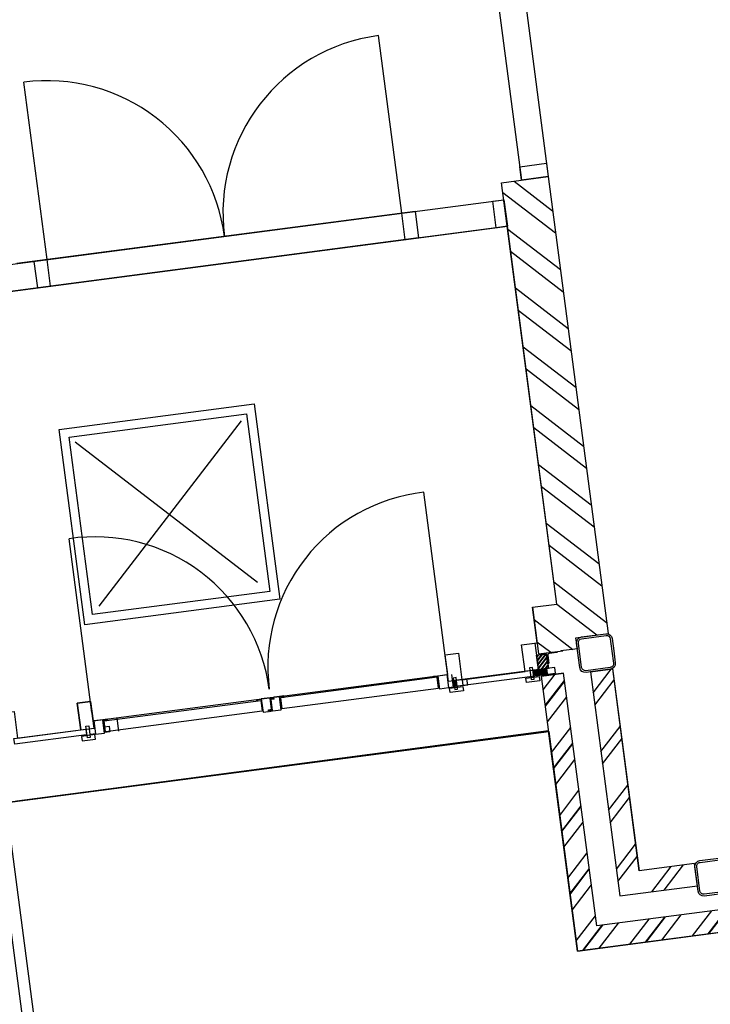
# Model space of a CAD drawing. Header units: metres. Extents: x 118052 to 118564, y 454784 to 455719.
# Tile 17 of 160: x 118266.54 to 118269.63, y 455179.23 to 455183.62. Entities that reach past the tile are written whole.
import ezdxf

# ---------------------------------------------------------------- set-up
doc = ezdxf.new("R2010")
doc.units = ezdxf.units.M
doc.header["$LTSCALE"] = 0.5
doc.header["$PDMODE"] = 3
doc.header["$PDSIZE"] = 0.25
for name, color, linetype in [('_gebouwen', 7, 'Continuous'), ('_ob10', 7, 'Continuous'), ('Koningsstal VIEUWPORT', 254, 'Continuous'), ('ZU_N_-_DX1AMA--_maatvoering_BGRN_18_^200~-_-----', 7, 'Continuous'), ('ZU_N_D_EB00--F-METSELWERK~-_-----', 7, 'Continuous')]:
    doc.layers.add(name, color=color, linetype=linetype)
doc.styles.add('TAUW-ISOCP', font='tcb_isocp.shx')
doc.dimstyles.new('tzu18-dot_^200', dxfattribs={"dimscale": 200, "dimtxt": 1.8, "dimasz": 3, "dimexe": 2, "dimexo": 0, "dimgap": 0.5, "dimtad": 1, "dimdec": 0, "dimzin": 0, "dimdsep": 46, "dimtxsty": 'TAUW-ISOCP', "dimblk": 'DOTSMALL', "dimcen": 2, "dimdle": 1.5, "dimclre": 8, "dimadec": 0, "dimazin": 0, "dimtp": 1, "dimtm": 1, "dimtfac": 1, "dimtix": 1, "dimtmove": 1, "dimatfit": 3, "dimldrblk": 'DOTSMALL', "dimfxl": 1, "dimtvp": 0.5, "dimtolj": 1, "dimtzin": 0, "dimlwd": -1, "dimlwe": 5, "dimarcsym": 0})

# ---------------------------------------------------------------- blocks, each defined once
blk = doc.blocks.new('A$C06DD79C7')
at = {"layer": 'ZU_N_D_EB00--F-METSELWERK~-_-----'}
h = blk.add_hatch(dxfattribs=at)
h.set_pattern_fill('10300013,O', color=256, scale=100000, angle=180)
h.set_pattern_definition([(315, (509.9999999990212, -10594.9999999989), (141.4213562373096, 141.4213562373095), []), (315, (580.7099999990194, -10594.9999999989), (141.4213562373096, 141.4213562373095), [])])
h.paths.add_polyline_path([(-110.00000000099, -11029.9999999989), (-10.00000000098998, -11029.9999999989), (-10.00000000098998, -10259.9999999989), (1129.99999999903, -10259.99999999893), (1129.99999999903, -10159.9999999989), (-110.00000000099, -10159.9999999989)])
h = blk.add_hatch(dxfattribs=at)
h.set_pattern_fill('ANSI31', color=256, scale=50, angle=225, style=0)
h.set_pattern_definition([(90, (-23790.72489607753, -14054.84376213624), (-6.249999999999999, 4.011182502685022e-15), [])])
h.paths.add_polyline_path([(1137.68430124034, -10130.01687430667), (1137.68430124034, -10188.04445100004), (1159.999999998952, -10188.04445100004), (1159.999999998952, -10130.01687430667)])
h = blk.add_hatch(dxfattribs=at)
h.set_pattern_fill('ANSI31', color=256, scale=100, angle=89.99999999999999, style=0)
h.set_pattern_definition([(315, (-23800.46973383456, -14054.84376213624), (8.838834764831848, 8.838834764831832), [])])
h.paths.add_polyline_path([(1226.066798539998, -10149.9999999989), (1226.066798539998, -10194.99999999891), (1159.999999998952, -10194.99999999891), (1159.999999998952, -10149.9999999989)])
h = blk.add_hatch(dxfattribs=at)
h.set_pattern_fill('T,_O', color=256, scale=60, angle=-1.272221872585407e-14)
h.set_pattern_definition([(44.99999999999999, (2284.999999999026, -10319.99999999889), (-132.5825214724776, 132.5825214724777), [])])
h.paths.add_polyline_path([(3339.999999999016, -10479.99999999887), (3339.999999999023, -10269.9999999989), (1439.99999999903, -10269.9999999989), (1439.99999999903, -10159.9999999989), (1229.99999999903, -10159.9999999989), (1229.99999999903, -10269.9999999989), (1229.99999999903, -10334.99999999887), (1279.999999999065, -10334.99999999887), (1279.999999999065, -10479.99999999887)])
h = blk.add_hatch(dxfattribs=at)
h.set_pattern_fill('T,_O', color=256, scale=60, angle=89.99999999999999)
h.set_pattern_definition([(135, (614.9999999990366, -10554.99999999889), (-132.5825214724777, -132.5825214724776), [])])
h.paths.add_polyline_path([(109.9999999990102, -10729.9999999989), (209.9999999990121, -10729.9999999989), (209.9999999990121, -10479.99999999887), (1119.999999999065, -10479.99999999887), (1119.999999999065, -10379.99999999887), (109.9999999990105, -10379.99999999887)])
for p, q in [((879.9999999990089, -7739.999999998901), (879.9999999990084, -10159.9999999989)), ((3143.341648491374, -7739.999999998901), (3143.341648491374, -10269.99999999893)), ((3263.341648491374, -7739.999999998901), (3263.341648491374, -10269.99999999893)), ((1159.999999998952, -7799.999999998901), (1159.999999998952, -8084.999999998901)), ((1159.999999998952, -8084.999999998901), (1279.999999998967, -8084.999999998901)), ((1279.999999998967, -8084.999999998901), (1279.999999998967, -8144.999999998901)), ((3143.341648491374, -9869.430740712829), (3143.341648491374, -8072.77238920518)), ((3263.341648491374, -9869.430740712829), (3263.341648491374, -8072.77238920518)), ((1279.999999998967, -8144.999999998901), (1191.731668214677, -8144.999999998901)), ((1191.731668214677, -8144.999999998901), (1191.731668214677, -9744.999999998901)), ((1229.99999999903, -8144.999999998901), (2013.341648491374, -8144.999999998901)), ((2439.361759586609, -8227.62587276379), (1711.633100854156, -8955.35453149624)), ((3263.341648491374, -8209.430740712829), (4063.341648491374, -8209.430740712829)), ((1131.731668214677, -8253.174018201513), (1189.731668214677, -8253.174018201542)), ((2436.098638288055, -8976.402973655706), (1696.791924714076, -8237.096260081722)), ((1186.731668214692, -8885.926378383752), (1186.731668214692, -8883.926378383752)), ((1186.731668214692, -8883.926378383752), (1191.731668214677, -8883.926378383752)), ((1189.731668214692, -8885.926378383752), (1186.731668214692, -8885.926378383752)), ((1189.731668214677, -8903.926378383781), (1189.731668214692, -8885.926378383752)), ((1191.731668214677, -8883.926378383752), (1191.731668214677, -8903.926378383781)), ((1191.731668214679, -8903.926378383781), (1131.731668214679, -8903.926378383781)), ((1131.731668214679, -8903.926378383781), (1131.731668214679, -8928.926378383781)), ((1131.731668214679, -8928.926378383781), (1139.731668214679, -8928.926378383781)), ((1133.731668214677, -8946.073621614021), (1133.731668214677, -8935.067341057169)), ((1139.731668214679, -8928.926378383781), (1139.731668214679, -8943.926378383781)), ((1191.731668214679, -8943.926378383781), (1191.731668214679, -8903.926378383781)), ((1183.731668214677, -8946.073621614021), (1133.731668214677, -8946.073621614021)), ((1139.731668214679, -8943.926378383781), (1189.731668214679, -8943.926378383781)), ((1183.731668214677, -8960.48375094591), (1183.731668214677, -8946.073621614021)), ((1183.731668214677, -8960.48375094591), (1191.731668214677, -8960.48375094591)), ((1189.731668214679, -8954.932658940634), (1186.731668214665, -8954.932658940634)), ((1186.731668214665, -8954.932658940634), (1186.731668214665, -8956.932658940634)), ((1186.731668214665, -8956.932658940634), (1191.731668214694, -8956.932658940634)), ((1189.731668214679, -8943.926378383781), (1189.731668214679, -8954.932658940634)), ((1191.731668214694, -8956.932658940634), (1191.731668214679, -8943.926378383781)), ((3143.341648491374, -9869.430740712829), (3143.341648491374, -8949.430740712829)), ((3263.341648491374, -9869.430740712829), (3263.341648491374, -8949.430740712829)), ((1131.731668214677, -9763.756061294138), (1189.731668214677, -9763.756061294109)), ((1191.731668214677, -9744.999999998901), (1279.999999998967, -9744.999999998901)), ((1229.99999999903, -9744.999999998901), (2013.341648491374, -9744.999999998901)), ((1279.999999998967, -9744.999999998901), (1279.999999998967, -9804.999999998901)), ((1279.999999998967, -9804.999999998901), (1159.999999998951, -9804.999999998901)), ((1159.999999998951, -9804.999999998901), (1159.999999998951, -10089.9999999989)), ((3263.341648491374, -9809.430740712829), (4063.341648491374, -9809.430740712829)), ((1159.999999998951, -10089.9999999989), (1279.999999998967, -10089.9999999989)), ((1279.999999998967, -10089.9999999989), (1279.999999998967, -10159.9999999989)), ((-110.00000000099, -11029.9999999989), (-110.00000000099, -10159.9999999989)), ((-110.00000000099, -10159.9999999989), (1129.999999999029, -10159.9999999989)), ((1129.99999999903, -10159.9999999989), (1129.999999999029, -10259.99999999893)), ((1129.99999999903, -10259.99999999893), (1129.99999999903, -10159.9999999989)), ((1229.99999999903, -10159.9999999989), (1229.99999999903, -10269.9999999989)), ((1439.99999999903, -10159.9999999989), (1229.99999999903, -10159.9999999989)), ((1439.99999999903, -10159.9999999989), (1439.99999999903, -10269.9999999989)), ((-10.00000000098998, -10259.9999999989), (1129.99999999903, -10259.99999999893)), ((-10.00000000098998, -11029.9999999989), (-10.00000000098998, -10259.9999999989)), ((-10.00000000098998, -10259.9999999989), (-10.00000000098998, -10259.9999999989)), ((1229.99999999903, -10334.99999999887), (1229.99999999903, -10259.99999999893)), ((1439.99999999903, -10269.9999999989), (3339.999999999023, -10269.9999999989)), ((3339.999999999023, -10269.9999999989), (3339.999999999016, -10479.99999999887)), ((1229.99999999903, -10334.99999999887), (1279.999999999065, -10334.99999999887)), ((1279.999999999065, -10334.99999999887), (1279.999999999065, -10479.99999999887)), ((1279.999999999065, -10334.99999999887), (1279.999999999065, -10334.99999999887)), ((1119.999999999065, -10379.99999999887), (109.9999999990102, -10379.99999999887)), ((109.9999999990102, -10379.99999999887), (109.9999999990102, -10729.9999999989)), ((1119.999999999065, -10379.99999999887), (109.9999999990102, -10379.99999999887)), ((109.9999999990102, -10379.99999999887), (109.9999999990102, -10729.9999999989)), ((1119.999999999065, -10379.99999999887), (1119.999999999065, -10479.99999999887)), ((1119.999999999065, -10479.99999999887), (1119.999999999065, -10379.99999999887)), ((5059.999999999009, -10359.9999999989), (3339.999999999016, -10359.9999999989)), ((1122.087121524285, -10479.99999999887), (209.9999999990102, -10479.99999999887)), ((209.9999999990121, -10729.9999999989), (209.9999999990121, -10479.99999999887)), ((209.9999999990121, -10729.9999999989), (209.9999999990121, -10479.99999999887)), ((209.9999999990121, -10479.99999999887), (1119.999999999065, -10479.99999999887)), ((3339.999999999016, -10479.99999999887), (1279.999999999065, -10479.99999999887)), ((5059.999999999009, -10479.9999999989), (3339.999999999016, -10479.99999999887)), ((109.9999999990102, -10729.9999999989), (209.9999999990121, -10729.9999999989)), ((109.9999999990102, -10729.9999999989), (209.9999999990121, -10729.9999999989))]:
    blk.add_line(p, q, dxfattribs=at)
at = {"layer": 'ZU_N_D_EB00--F-METSELWERK~-_-----', "flags": 128}
for points in [[(3143.341648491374, -10269.9999999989), (3143.341648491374, -10219.99999999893), (3143.341648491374, -7739.999999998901), (1279.999999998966, -7739.999999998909), (1279.999999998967, -7799.999999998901), (1159.999999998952, -7799.999999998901), (1159.999999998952, -8084.999999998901), (1279.999999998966, -8084.999999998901), (1279.999999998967, -8144.999999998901), (1191.731668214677, -8144.999999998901), (1191.731668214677, -9744.999999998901), (1279.999999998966, -9744.999999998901), (1279.999999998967, -9804.999999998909), (1159.999999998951, -9804.999999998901), (1159.999999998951, -10089.9999999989), (1279.999999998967, -10089.9999999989), (1279.999999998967, -10159.9999999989), (1439.99999999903, -10159.9999999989), (1439.99999999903, -10269.9999999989)], [(1623.341648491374, -8163.645983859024), (2503.341648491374, -8163.645983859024), (2503.341648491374, -9043.645983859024), (1623.341648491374, -9043.645983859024)], [(1623.341648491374, -9043.645983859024), (1623.341648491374, -8163.645983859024), (2503.341648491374, -8163.645983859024), (2503.341648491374, -9043.645983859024)], [(1663.341648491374, -8203.645983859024), (2463.341648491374, -8203.645983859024), (2463.341648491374, -9003.645983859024), (1663.341648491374, -9003.645983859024)]]:
    blk.add_lwpolyline(points, close=True, dxfattribs=at)
at = {"layer": 'ZU_N_D_EB00--F-METSELWERK~-_-----'}
for points in [[(1134.392647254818, -8107.787171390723), (1134.392647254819, -7783.784060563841), (1159.999999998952, -7783.784060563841), (1159.999999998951, -8107.787171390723)], [(1109.999999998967, -8144.999999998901), (1129.999999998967, -8144.999999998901), (1129.999999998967, -8084.999999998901), (1109.999999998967, -8084.999999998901)], [(1159.999999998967, -8144.999999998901), (1279.999999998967, -8144.999999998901), (1279.999999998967, -8084.999999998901), (1159.999999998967, -8084.999999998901)], [(1120.635919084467, -8109.762796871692), (1172.681863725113, -8109.762796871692), (1172.681863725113, -8122.767520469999), (1120.635919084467, -8122.767520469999)], [(1133.731668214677, -8125.848791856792), (1136.731668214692, -8125.848791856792), (1136.731668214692, -8123.848791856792), (1131.731668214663, -8123.848791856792), (1131.731668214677, -8148.743277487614), (1131.731668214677, -8188.743277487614), (1189.731668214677, -8188.743277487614), (1189.731668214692, -8206.743277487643), (1186.731668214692, -8206.743277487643), (1186.731668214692, -8208.743277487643), (1191.731668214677, -8208.743277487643), (1191.731668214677, -8188.743277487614), (1191.731668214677, -8148.743277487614), (1133.731668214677, -8148.743277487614)], [(3143.341648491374, -8209.430740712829), (3263.341648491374, -8209.430740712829), (3263.341648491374, -8149.430740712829), (3143.341648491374, -8149.430740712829)], [(1134.392647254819, -8213.174018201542), (1134.392647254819, -8191.016873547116), (1159.999999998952, -8191.016873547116), (1159.999999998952, -8213.174018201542)], [(1136.570976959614, -8193.57509798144), (1185.601513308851, -8193.57509798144), (1185.601513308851, -8900.602496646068), (1136.570976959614, -8900.602496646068)], [(1136.570976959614, -9696.424902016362), (1185.601513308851, -9696.424902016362), (1185.601513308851, -8989.397503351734), (1136.570976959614, -8989.397503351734)], [(1133.731668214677, -9764.151208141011), (1136.731668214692, -9764.151208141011), (1136.731668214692, -9766.151208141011), (1131.731668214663, -9766.151208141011), (1131.731668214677, -9741.256722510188), (1131.731668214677, -9701.256722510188), (1189.731668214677, -9701.256722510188), (1189.731668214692, -9683.25672251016), (1186.731668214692, -9683.25672251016), (1186.731668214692, -9681.25672251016), (1191.731668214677, -9681.25672251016), (1191.731668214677, -9701.256722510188), (1191.731668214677, -9741.256722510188), (1133.731668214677, -9741.256722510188)], [(1109.999999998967, -9744.999999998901), (1129.999999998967, -9744.999999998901), (1129.999999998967, -9804.999999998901), (1109.999999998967, -9804.999999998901)], [(1120.635919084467, -9780.237203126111), (1172.681863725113, -9780.237203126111), (1172.681863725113, -9767.232479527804), (1120.635919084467, -9767.232479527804)], [(1159.999999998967, -9744.999999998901), (1279.999999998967, -9744.999999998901), (1279.999999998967, -9804.999999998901), (1159.999999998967, -9804.999999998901)], [(1134.392647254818, -9773.351347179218), (1134.392647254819, -10224.28453750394), (1159.999999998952, -10224.28453750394), (1159.999999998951, -9773.351347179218)], [(1134.392647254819, -9805.687463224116), (1134.392647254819, -9827.844607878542), (1159.999999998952, -9827.844607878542), (1159.999999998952, -9805.687463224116)], [(3143.341648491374, -9809.430740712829), (3263.341648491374, -9809.430740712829), (3263.341648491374, -9869.430740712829), (3143.341648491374, -9869.430740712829)], [(1109.999999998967, -10089.9999999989), (1129.999999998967, -10089.9999999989), (1129.999999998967, -10149.9999999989), (1109.999999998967, -10149.9999999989)], [(1120.635919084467, -10125.23720312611), (1172.681863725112, -10125.23720312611), (1172.681863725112, -10112.2324795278), (1120.635919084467, -10112.2324795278)], [(1159.999999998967, -10089.9999999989), (1279.999999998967, -10089.9999999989), (1279.999999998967, -10149.9999999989), (1159.999999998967, -10149.9999999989)], [(1137.68430124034, -10130.01687430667), (1137.68430124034, -10188.04445100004), (1159.999999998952, -10188.04445100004), (1159.999999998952, -10130.01687430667)], [(1226.066798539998, -10149.9999999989), (1226.066798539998, -10194.99999999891), (1159.999999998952, -10194.99999999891), (1159.999999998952, -10149.9999999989)], [(3143.341648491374, -10219.99999999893), (3263.341648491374, -10219.99999999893), (3263.341648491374, -10269.99999999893), (3143.341648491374, -10269.99999999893)], [(3399.999999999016, -10359.9999999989), (3399.999999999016, -10479.9999999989), (3339.999999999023, -10479.9999999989), (3339.999999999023, -10359.9999999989)]]:
    blk.add_lwpolyline(points, close=True, dxfattribs=at)
blk.add_lwpolyline([(1133.731668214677, -8935.067341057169), (1136.731668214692, -8935.067341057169), (1136.731668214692, -8933.067341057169), (1131.731668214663, -8933.067341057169), (1131.731668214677, -8946.073621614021), (1131.731668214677, -8986.073621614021), (1189.731668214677, -8986.073621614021), (1189.731668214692, -9004.07362161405), (1186.731668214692, -9004.07362161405), (1186.731668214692, -9006.07362161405), (1191.731668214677, -9006.07362161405), (1191.731668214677, -8986.073621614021), (1191.731668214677, -8960.48375094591)], dxfattribs=at)
at = {"layer": 'ZU_N_D_EB00--F-METSELWERK~-_-----', "flags": 128}
for points in [[(1229.999999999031, -10244.99999999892), (1228.499999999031, -10244.99999999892, -0.414213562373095), (1224.999999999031, -10241.49999999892), (1224.999999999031, -10206.99999999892, 0.4142135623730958), (1217.999999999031, -10199.99999999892), (1183.499999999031, -10199.99999999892, -0.414213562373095), (1179.999999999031, -10196.49999999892), (1179.999999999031, -10194.99999999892), (1229.999999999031, -10194.99999999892)], [(1199.999999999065, -10494.99999999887), (1144.999999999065, -10494.99999999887, -0.414213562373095), (1119.999999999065, -10469.99999999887), (1119.999999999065, -10359.99999999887, -0.414213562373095), (1144.999999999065, -10334.99999999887), (1254.999999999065, -10334.99999999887, -0.414213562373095), (1279.999999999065, -10359.99999999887), (1279.999999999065, -10469.99999999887, -0.414213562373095), (1254.999999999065, -10494.99999999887)], [(1199.999999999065, -10486.99999999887), (1144.999999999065, -10486.99999999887, -0.414213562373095), (1127.999999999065, -10469.99999999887), (1127.999999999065, -10359.99999999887, -0.414213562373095), (1144.999999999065, -10342.99999999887), (1254.999999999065, -10342.99999999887, -0.414213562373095), (1271.999999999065, -10359.99999999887), (1271.999999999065, -10469.99999999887, -0.414213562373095), (1254.999999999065, -10486.99999999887)], [(139.9999996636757, -10889.9999999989), (84.99999966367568, -10889.9999999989, -0.414213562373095), (59.99999966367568, -10864.9999999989), (59.99999966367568, -10754.9999999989, -0.414213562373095), (84.99999966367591, -10729.9999999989), (194.9999996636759, -10729.9999999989, -0.414213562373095), (219.9999996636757, -10754.9999999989), (219.9999996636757, -10864.9999999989, -0.414213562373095), (194.9999996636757, -10889.9999999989)], [(139.9999996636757, -10881.9999999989), (84.99999966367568, -10881.9999999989, -0.414213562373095), (67.99999966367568, -10864.9999999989), (67.99999966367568, -10754.9999999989, -0.414213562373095), (84.99999966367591, -10737.9999999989), (194.9999996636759, -10737.9999999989, -0.414213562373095), (211.9999996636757, -10754.9999999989), (211.9999996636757, -10864.9999999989, -0.414213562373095), (194.9999996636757, -10881.9999999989)]]:
    blk.add_lwpolyline(points, format="xyb", close=True, dxfattribs=at)
at = {"layer": 'ZU_N_D_EB00--F-METSELWERK~-_-----'}
for centre, radius, start, end in [((1227.538438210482, -8159.07460874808), 785.9292461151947, 270.1794529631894, 1.026121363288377), ((3263.341648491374, -8209.430740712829), 800, 270, 0), ((1227.538438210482, -9730.925391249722), 785.9292461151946, 358.9738786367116, 89.82054703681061), ((3263.341648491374, -9809.430740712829), 800, 0, 90)]:
    blk.add_arc(centre, radius, start, end, dxfattribs=at)
blk = doc.blocks.new('*D164')
at = {"layer": 'Defpoints', "color": 0, "transparency": 16777216}
for p in [(-284624.3183150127, -1208.820721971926), (-277829.3811146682, -8339.832464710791)]:
    blk.add_point(p, dxfattribs=at)
at = {"layer": 'ZU_N_-_DX1AMA--_maatvoering_BGRN_18_^200~-_-----', "transparency": 16777216}
blk.add_line((-284028.2953972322, -1834.322665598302), (-284326.3068561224, -1521.57169378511), dxfattribs=at)
at = {"layer": 'ZU_N_-_DX1AMA--_maatvoering_BGRN_18_^200~-_-----', "color": 8, "lineweight": 5, "transparency": 16777216}
blk.add_arc((-277829.3811146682, -8339.83246471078), 9850.000001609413, 133.6175508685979, 187.4163115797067, dxfattribs=at)
at = {"layer": 'ZU_N_-_DX1AMA--_maatvoering_BGRN_18_^200~-_-----', "transparency": 16777216}
blk.add_solid([(-284378.4320180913, -1571.240270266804), (-284274.1816941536, -1471.903117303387), (-284624.3183150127, -1208.820721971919)], dxfattribs=at)
at = {"layer": 'ZU_N_-_DX1AMA--_maatvoering_BGRN_18_^200~-_-----', "transparency": 16777216, "insert": (-283383.7864881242, -2510.708695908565), "char_height": 360, "attachment_point": 5, "rotation": 133.61755086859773, "style": 'TAUW-ISOCP'}
blk.add_mtext('\\A1;R9850', dxfattribs=at)
blk = doc.blocks.new('_DotSmall')
at = {"color": 0, "linetype": 'ByBlock', "const_width": 0.5}
blk.add_lwpolyline([(-0.0625, 0, 1), (0.0625, 0, 1)], format="xyb", close=True, dxfattribs=at)
blk = doc.blocks.new('Leidingen')
at = {"layer": 'ZU_N_-_DX1AMA--_maatvoering_BGRN_18_^200~-_-----'}
dim = blk.add_radius_dim(center=(-277829.3811146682, -8339.832464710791), mpoint=(-284624.3183150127, -1208.820721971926), dimstyle='tzu18-dot_^200', override={"dimasz": 2.16, "dimexe": 0, "dimgap": 0.6, "dimtad": 0, "dimcen": 0.1, "dimdle": 0, "dimclrd": 256, "dimclrt": 256, "dimadec": 2, "dimtm": 0, "dimtofl": 0, "dimtmove": 0, "dimtvp": 0}, dxfattribs=at)
dim.commit()
dim.dimension.update_dxf_attribs({"geometry": '*D164', "text_midpoint": (-283383.7864881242, -2510.708695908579), "dimtype": 164})

msp = doc.modelspace()

# ---------------------------------------------------------------- hatches: boundary and pattern name
at = {"layer": '_gebouwen'}
h = msp.add_hatch(dxfattribs=at)
h.set_pattern_fill('T,_O', color=256, scale=0.05985236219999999, angle=97.46987594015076)
h.set_pattern_definition([(142.4698759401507, (118268.8810915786, 455181.8555452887), (-0.1139399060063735, -0.1483278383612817), [])])
h.paths.add_polyline_path([(118268.9025256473, 455182.9197675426), (118268.6948202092, 455182.8925336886), (118268.9412217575, 455181.0132938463), (118268.8324236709, 455180.9990284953), (118268.8596575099, 455180.7913230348), (118268.9684555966, 455180.8055883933), (118269.0327454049, 455180.8140179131), (118269.0262611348, 455180.8634715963), (118269.1696768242, 455180.882275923)])
h = msp.add_hatch(dxfattribs=at)
h.set_pattern_fill('ANSI31', color=256, scale=0.09975393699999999, angle=187.4698759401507, style=0)
h.set_pattern_definition([(52.46987594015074, (118275.9580215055, 455156.5394490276), (-0.00988852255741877, 0.007595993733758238), [])])
h.paths.add_polyline_path([(118268.8502768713, 455180.786135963), (118268.8947851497, 455180.7919717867), (118268.9033530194, 455180.7266268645), (118268.858844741, 455180.7207910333)])
h = msp.add_hatch(dxfattribs=at)
h.set_pattern_fill('ANSI31', color=256, scale=0.04987696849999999, angle=322.4698759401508, style=0)
h.set_pattern_definition([(187.4698759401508, (118275.9567577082, 455156.5490873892), (0.0008105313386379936, -0.006181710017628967), [])])
h.paths.add_polyline_path([(118268.8419739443, 455180.696127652), (118268.8993674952, 455180.7036529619), (118268.8964734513, 455180.7257248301), (118268.83907996, 455180.7181995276)])
h = msp.add_hatch(dxfattribs=at)
h.set_pattern_fill('T,_O', color=256, scale=0.05985236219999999, angle=187.4698759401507)
h.set_pattern_definition([(232.4698759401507, (118269.3300978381, 455180.2342683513), (0.1483278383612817, -0.1139399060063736), [])])
h.paths.add_polyline_path([(118269.568676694, 455179.7574810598), (118269.5557081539, 455179.8563884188), (118269.3084397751, 455179.8239671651), (118269.1904263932, 455180.7240241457), (118269.0915190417, 455180.7110556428), (118269.2225009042, 455179.7120913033)])
h = msp.add_hatch(dxfattribs=at)
h.set_pattern_fill('10300013,O', color=256, scale=99.75393699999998, angle=277.4698759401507)
h.set_pattern_definition([(52.46987594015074, (118269.3832777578, 455180.1356030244), (-0.1582163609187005, 0.1215358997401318), []), (52.46987594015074, (118269.3741077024, 455180.2055404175), (-0.1582163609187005, 0.1215358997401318), [])])
h.paths.add_polyline_path([(118269.8939294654, 455179.578790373), (118269.8809609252, 455179.6776977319), (118269.1193742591, 455179.577840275), (118268.971533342, 455180.7053841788), (118268.8726259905, 455180.6924156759), (118269.0334354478, 455179.4659644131)])

# ---------------------------------------------------------------- linework, layer by layer
for p, q in [((118268.6794674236, 455184.6209741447), (118268.9025256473, 455182.9197675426)), ((118268.5607786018, 455184.6054119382), (118268.7838368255, 455182.9042053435)), ((118268.2492247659, 455182.7569840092), (118268.1454767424, 455183.5482428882)), ((118266.6667070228, 455182.5494879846), (118266.5629589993, 455183.340746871)), ((118268.6948202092, 455182.8925336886), (118268.9025256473, 455182.9197675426)), ((118268.9025256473, 455182.9197675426), (118269.1696768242, 455180.882275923)), ((118268.9412217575, 455181.0132938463), (118268.6948202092, 455182.8925336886)), ((118266.2024054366, 455182.4886098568), (118268.7047616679, 455182.8167129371)), ((118268.3085691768, 455182.7647651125), (118266.5315418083, 455182.531765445)), ((118268.3085691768, 455182.7647651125), (118267.3986214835, 455182.6454548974)), ((118266.217967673, 455182.3699210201), (118268.7203238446, 455182.6980241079)), ((118268.3241313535, 455182.6460762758), (118266.5471040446, 455182.4130766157)), ((118268.3241313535, 455182.6460762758), (118267.4141836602, 455182.5267660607)), ((118267.532580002, 455181.8307485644), (118266.8972282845, 455181.0036428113)), ((118266.7915611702, 455181.7368708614), (118267.6057138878, 455181.1114691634)), ((118268.4491919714, 455180.7375037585), (118268.3476042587, 455181.5122863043)), ((118266.8666741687, 455180.5300077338), (118266.7650865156, 455181.3047902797)), ((118268.8324236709, 455180.9990284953), (118268.9412217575, 455181.0132938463)), ((118268.8324236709, 455180.9990284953), (118268.8596575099, 455180.7913230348)), ((118269.0262611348, 455180.8634715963), (118269.1696768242, 455180.882275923)), ((118269.0327454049, 455180.8140179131), (118269.0262611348, 455180.8634715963)), ((118269.0262611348, 455180.8634715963), (118269.0262611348, 455180.8634715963)), ((118268.7839380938, 455180.8316987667), (118268.8531732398, 455180.840776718)), ((118268.7995003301, 455180.7130099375), (118268.7839380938, 455180.8316987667)), ((118268.8596575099, 455180.7913230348), (118268.9684555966, 455180.8055883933)), ((118269.0327454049, 455180.8140179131), (118268.9585648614, 455180.8042915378)), ((118268.4427077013, 455180.7869574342), (118268.5020521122, 455180.7947385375)), ((118268.4541547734, 455180.6996535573), (118268.4427077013, 455180.7869574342)), ((118268.5020521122, 455180.7947385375), (118268.5176143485, 455180.6760497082)), ((118268.5176143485, 455180.6760497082), (118268.7995003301, 455180.7130099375)), ((118269.0915190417, 455180.7110556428), (118269.1904263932, 455180.7240241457)), ((118269.1904263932, 455180.7240241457), (118269.0915190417, 455180.7110556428)), ((118269.1901557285, 455180.7260884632), (118269.3084397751, 455179.8239671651)), ((118269.3084397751, 455179.8239671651), (118269.1904263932, 455180.7240241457)), ((118266.8716370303, 455180.4921575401), (118268.4541547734, 455180.6996535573)), ((118268.4804870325, 455180.6427415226), (118268.472965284, 455180.7001077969)), ((118268.8726259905, 455180.6924156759), (118268.971533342, 455180.7053841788)), ((118268.971533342, 455180.7053841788), (118268.8726259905, 455180.6924156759)), ((118269.0334354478, 455179.4659644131), (118268.8726259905, 455180.6924156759)), ((118269.1193742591, 455179.577840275), (118268.971533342, 455180.7053841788)), ((118269.0915190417, 455180.7110556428), (118269.2225009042, 455179.7120913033)), ((118269.0915190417, 455180.7110556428), (118269.2225009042, 455179.7120913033)), ((118267.6024895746, 455180.5879852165), (118267.6222710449, 455180.5905789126)), ((118267.6031380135, 455180.5830398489), (118267.6024895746, 455180.5879852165)), ((118267.6051161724, 455180.5832992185), (118267.6031380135, 455180.5830398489)), ((118267.6225304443, 455180.5886007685), (118267.6047271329, 455180.586266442)), ((118267.6047271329, 455180.586266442), (118267.6051161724, 455180.5832992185)), ((118267.6618339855, 455180.5957663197), (118267.6222710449, 455180.5905789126)), ((118267.6222710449, 455180.5905789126), (118267.6300521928, 455180.5312345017)), ((118267.6746981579, 455180.5974530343), (118267.6618339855, 455180.5957663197)), ((118267.6620933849, 455180.5937881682), (118267.6729793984, 455180.5952155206)), ((118267.668577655, 455180.5443344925), (118267.6620933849, 455180.5937881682)), ((118267.6792479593, 455180.590000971), (118267.6649952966, 455180.5881321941)), ((118267.6649952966, 455180.5881321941), (118267.6714795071, 455180.5386785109)), ((118267.6729793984, 455180.5952155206), (118267.6733684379, 455180.5922482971)), ((118267.6733684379, 455180.5922482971), (118267.6753465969, 455180.5925076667)), ((118267.6753465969, 455180.5925076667), (118267.6746981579, 455180.5974530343)), ((118267.6792479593, 455180.590000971), (118267.6782104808, 455180.5979135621)), ((118266.8008455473, 455180.5716803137), (118266.8601899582, 455180.579461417)), ((118266.816407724, 455180.4529914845), (118266.8008455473, 455180.5716803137)), ((118266.8601899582, 455180.579461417), (118266.8716370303, 455180.4921575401)), ((118267.6537415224, 455180.5423892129), (118267.668577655, 455180.5443344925)), ((118267.6547790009, 455180.5344766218), (118267.6537415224, 455180.5423892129)), ((118267.6714795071, 455180.5386785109), (118267.6605934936, 455180.5372511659)), ((118266.9864101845, 455180.446841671), (118266.978888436, 455180.5042079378)), ((118267.6300521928, 455180.5312345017), (118267.6547790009, 455180.5344766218)), ((118266.5345217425, 455180.4160312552), (118266.816407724, 455180.4529914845)), ((118266.5114891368, 455180.1313095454), (118268.9050472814, 455180.4451472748)), ((118268.9050472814, 455180.4451472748), (118266.5309818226, 455180.1338653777)), ((118269.0334354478, 455179.4659644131), (118268.9050472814, 455180.4451472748)), ((118266.6045240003, 455178.8056695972), (118266.433371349, 455180.1110061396)), ((118269.5557081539, 455179.8563884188), (118269.3084397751, 455179.8239671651)), ((118269.5557081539, 455179.8563884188), (118269.3084397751, 455179.8239671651)), ((118269.568676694, 455179.7574810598), (118269.5557081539, 455179.8563884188)), ((118269.568676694, 455179.7574810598), (118269.5557081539, 455179.8563884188)), ((118269.2225009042, 455179.7120913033), (118269.568676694, 455179.7574810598)), ((118269.2225009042, 455179.7120913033), (118269.568676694, 455179.7574810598)), ((118269.8809609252, 455179.6776977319), (118269.1193742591, 455179.577840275)), ((118269.8939294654, 455179.578790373), (118269.0334354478, 455179.4659644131)), ((118269.1193742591, 455179.577840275), (118269.1193742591, 455179.577840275)), ((118269.7643392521, 455179.5617988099), (118269.0334354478, 455179.4659644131))]:
    msp.add_line(p, q, dxfattribs=at)
for points in [[(118259.6948716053, 455179.2299018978), (118257.5913921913, 455195.272587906), (118274.3281375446, 455197.4670707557), (118274.1864321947, 455198.5478203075), (118283.2260594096, 455199.7330750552), (118285.401415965, 455183.1652769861), (118279.1846272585, 455182.3501462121), (118279.384674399, 455180.8244391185), (118269.0334354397, 455179.4659644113), (118268.9047305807, 455180.4475626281), (118259.6948716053, 455179.2299018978)], [(118266.5111811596, 455180.1312691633), (118268.9050472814, 455180.4451472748), (118269.0334354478, 455179.4659644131), (118269.7643392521, 455179.5617988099), (118269.8939294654, 455179.578790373), (118269.8874296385, 455179.6467591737), (118269.9608967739, 455179.6604900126), (118269.9557488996, 455179.6997512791), (118270.6635095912, 455179.7925512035), (118270.6832910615, 455179.7951448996), (118270.6884388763, 455179.755883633), (118270.7622930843, 455179.7655672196), (118270.7742049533, 455179.6942100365), (118271.0699164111, 455179.7329830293), (118271.1995066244, 455179.7499745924), (118271.1930067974, 455179.8179433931), (118271.2664739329, 455179.831674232), (118271.2613260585, 455179.8709354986), (118271.9690867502, 455179.9637354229), (118271.9888682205, 455179.966329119), (118271.9940160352, 455179.9270678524), (118272.0678702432, 455179.9367514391), (118272.0797821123, 455179.8653942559), (118272.3361887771, 455179.899013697)]]:
    msp.add_lwpolyline(points, dxfattribs=at)
for points in [[(118268.7760557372, 455182.9635497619), (118268.8947445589, 455182.9791119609), (118268.9025256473, 455182.9197675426), (118268.7838368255, 455182.9042053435)], [(118268.6708701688, 455182.6915398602), (118268.6553079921, 455182.8102286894), (118268.7047616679, 455182.8167129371), (118268.7203238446, 455182.6980241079)], [(118268.2647869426, 455182.63829518), (118268.2492247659, 455182.7569840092), (118268.3085691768, 455182.7647651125), (118268.3241313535, 455182.6460762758)], [(118266.6822691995, 455182.4307991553), (118266.6667070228, 455182.5494879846), (118266.6073625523, 455182.5417068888), (118266.6229247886, 455182.4230180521)], [(118268.7995003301, 455180.7130099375), (118268.7839380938, 455180.8316987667), (118268.8432825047, 455180.83947987), (118268.858844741, 455180.7207910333)], [(118268.4582699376, 455180.668268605), (118268.4427077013, 455180.7869574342), (118268.5020521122, 455180.7947385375), (118268.5176143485, 455180.6760497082)], [(118268.8502768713, 455180.786135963), (118268.8947851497, 455180.7919717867), (118268.9033530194, 455180.7266268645), (118268.858844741, 455180.7207910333)], [(118268.489632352, 455180.6466177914), (118268.9356384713, 455180.7050970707), (118268.9323175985, 455180.7304246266), (118268.4863114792, 455180.6719453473)], [(118268.8394574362, 455180.6786456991), (118268.8327078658, 455180.7301229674), (118268.8198451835, 455180.728436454), (118268.8265948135, 455180.6769591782)], [(118268.8419739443, 455180.696127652), (118268.8993674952, 455180.7036529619), (118268.8964734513, 455180.7257248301), (118268.83907996, 455180.7181995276)], [(118268.4982270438, 455180.6339043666), (118268.4914774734, 455180.6853816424), (118268.478614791, 455180.6836951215), (118268.485364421, 455180.6322178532)], [(118268.5216151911, 455180.650811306), (118268.5435302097, 455180.6536847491), (118268.5402093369, 455180.6790123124), (118268.5182942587, 455180.6761388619)], [(118268.8059845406, 455180.6635562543), (118268.8033908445, 455180.6833377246), (118268.8627352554, 455180.6911188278), (118268.8653289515, 455180.6713373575)], [(118268.4647541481, 455180.6188149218), (118268.462160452, 455180.6385963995), (118268.5215048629, 455180.6463774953), (118268.524098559, 455180.626596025)], [(118266.8757521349, 455180.4607725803), (118266.8601899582, 455180.579461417), (118266.8008455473, 455180.5716803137), (118266.816407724, 455180.4529914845)], [(118266.8422667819, 455180.4306190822), (118266.5218038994, 455180.3886007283), (118266.518482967, 455180.4139282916), (118266.8389459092, 455180.4559466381)], [(118266.8460048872, 455180.4172688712), (118266.8392553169, 455180.4687461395), (118266.8521179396, 455180.4704326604), (118266.85886751, 455180.418955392)], [(118266.946502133, 455180.444286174), (118266.9245871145, 455180.4414127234), (118266.9212662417, 455180.4667402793), (118266.9431812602, 455180.4696137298)], [(118266.882236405, 455180.4113189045), (118266.8796427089, 455180.4311003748), (118266.820298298, 455180.4233192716), (118266.8228919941, 455180.4035378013)]]:
    msp.add_lwpolyline(points, close=True, dxfattribs=at)
for centre, radius, start, end in [((118268.2492247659, 455182.7569840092), 0.7980314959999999, 97.47072519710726, 187.4698201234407), ((118266.6667070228, 455182.5494879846), 0.7980314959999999, 7.469820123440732, 97.47072519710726), ((118268.4355903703, 455180.7332438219), 0.783995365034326, 96.44292949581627, 187.2901960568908), ((118266.8809142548, 455180.5293983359), 0.7839953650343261, 7.649448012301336, 98.49746054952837)]:
    msp.add_arc(centre, radius, start, end, dxfattribs=at)
at = {"layer": '_ob10'}
msp.add_lwpolyline([(118267.4556437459, 455172.7152137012), (118266.4840642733, 455180.1251956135)], dxfattribs=at)

# ---------------------------------------------------------------- block references
at = {"layer": '_gebouwen', "xscale": 0.0009975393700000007, "yscale": 0.0009975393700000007, "zscale": 0.0009975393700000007, "rotation": 97.46987594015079}
msp.add_blockref('A$C06DD79C7', (118258.9701822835, 455178.2571627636), dxfattribs=at)
at = {"layer": 'Koningsstal VIEUWPORT', "color": 6, "xscale": 0.0009975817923, "yscale": 0.0009975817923, "zscale": 0.0009975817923, "rotation": 97.46987594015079}
msp.add_blockref('Leidingen', (118222.5204054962, 455456.6506997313), dxfattribs=at)

doc.saveas('drawing.dxf')
